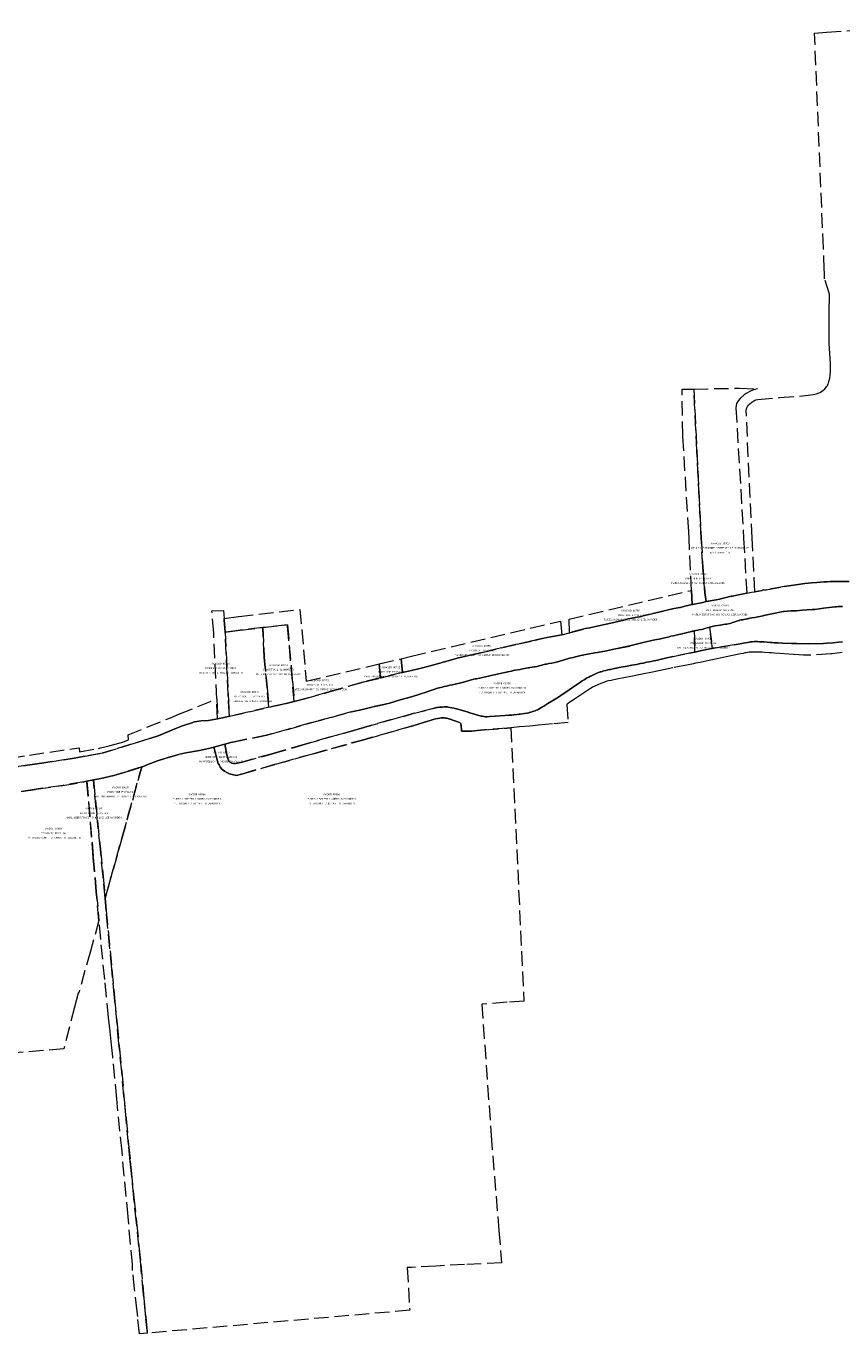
# Model space of a CAD drawing. Header units: metres. Extents: x 188526 to 197860, y 581431 to 587564.
# Tile 29 of 31: x 196735 to 197296, y 585952 to 586852. Entities that reach past the tile are written whole.
import ezdxf
from ezdxf.enums import TextEntityAlignment as Align

# ---------------------------------------------------------------- set-up
doc = ezdxf.new("R2010")
doc.units = ezdxf.units.M
doc.linetypes.add('DASHEDX2', pattern=[14, 10, -4])
doc.layers.add('B-WA-KG-GRENS_KADASTRAAL-G', color=150, linetype='DASHEDX2', lineweight=18)
doc.layers.add('B-WA-KG-GRENS_KADASTRAAL-T50', color=130, linetype='Continuous', lineweight=50)
doc.styles.add('NLCS-ISO-T25', font='NLCS-ISO.ttf', dxfattribs={"height": 2.5})

msp = doc.modelspace()

# ---------------------------------------------------------------- linework, layer by layer
at = {"layer": 'B-WA-KG-GRENS_KADASTRAAL-G'}
for points in [[(197301.12, 586470.11), (197295.66, 586470.1), (197288.14, 586470.13), (197286.08, 586470.06), (197283.74, 586469.94), (197281.41, 586469.79), (197278.81, 586469.57), (197275.3, 586469.25), (197270.7, 586468.79), (197266.05, 586468.19), (197262.88, 586467.72), (197256.52, 586466.7), (197244.07, 586464.58), (197241.52, 586464.13), (197241.26, 586464.1), (197236.18, 586463.18), (197234.42, 586500), (197234.42, 586500), (197230.21, 586588.46), (197230.63, 586589.66), (197231.21, 586590.62), (197231.82, 586591.54), (197232.78, 586592.51), (197234.2, 586593.54), (197235.56, 586594.54), (197236.88, 586595.16), (197238.38, 586595.52), (197253.13, 586596.77), (197266.94, 586597.83), (197273.01, 586598.37), (197276.39, 586598.87), (197278.72, 586599.45), (197280.93, 586600.32), (197282.73, 586601.5), (197284.3, 586602.73), (197285.71, 586604.47), (197286.64, 586606.1), (197287.26, 586607.98), (197287.76, 586610.15), (197287.98, 586611.95), (197288.22, 586614.5), (197288.38, 586617.34), (197288.29, 586620.34), (197287.84, 586627.13), (197287.45, 586634.12), (197287.31, 586640.81), (197287.29, 586648.87), (197287.4, 586657.54), (197287.61, 586665.37), (197287.65, 586667.71), (197287.62, 586667.88), (197284.19, 586678.47), (197284.07, 586682.84), (197284.07, 586683.09), (197284.02, 586684.72), (197283.41, 586699.66), (197277.33, 586847.72), (197285.59, 586848.28), (197347.19, 586852.47)], [(196719.58, 586340.99), (196735.62, 586343.81), (196737.32, 586344.11), (196747.04, 586345.45), (196766.61, 586348.28), (196775.47, 586349.89), (196787.22, 586352.08), (196806.52, 586357.96), (196820.06, 586362.15), (196826.42, 586364.31), (196836.05, 586368.39), (196842.49, 586370.77), (196848.85, 586372.93), (196850.78, 586373.5), (196855.2, 586374.27), (196860.23, 586374.49), (196866.64, 586375.69), (196869.99, 586376.32), (196874.71, 586377.4), (196901.91, 586383.64), (196912.94, 586385.96), (196919.34, 586387.61), (196926.34, 586389.4), (196943.29, 586394.2), (196965.76, 586400.64), (196967.51, 586401.16), (196978.7, 586403.86), (196979.11, 586403.96), (196993.85, 586407.53), (196993.89, 586407.54), (197000, 586408.93), (197006.75, 586410.57), (197015.38, 586412.93), (197022.7, 586414.96), (197028.5, 586416.52), (197030.78, 586417.18), (197031.47, 586417.35), (197039.4, 586419.26), (197048.61, 586421.44), (197062.01, 586424.49), (197072.79, 586427), (197084.18, 586429.58), (197094.55, 586431.98), (197103.37, 586433.57), (197108.69, 586434.95), (197119.69, 586437.8), (197122.8, 586438.42), (197126.71, 586439.22), (197127.78, 586439.42), (197133.96, 586440.82), (197141.18, 586442.53), (197146.97, 586443.86), (197149.11, 586444.41), (197150.56, 586444.68), (197153.91, 586445.38), (197158.29, 586446.23), (197159.38, 586446.48), (197164.29, 586447.71), (197174.92, 586450.32), (197176.59, 586450.72), (197179.64, 586451.35), (197184.37, 586452.25), (197184.98, 586452.4), (197188.11, 586453.28), (197193.11, 586454.31), (197193.41, 586454.37), (197200.41, 586455.81), (197202.71, 586456.38), (197204.05, 586456.7), (197204.46, 586456.73), (197212.16, 586458.15), (197212.75, 586458.28), (197214.73, 586458.73), (197219.94, 586460.01), (197220.55, 586460.18), (197227.29, 586461.59), (197230.64, 586462.19), (197233.84, 586462.77), (197236.18, 586463.18), (197241.26, 586464.1), (197241.52, 586464.13), (197244.07, 586464.58), (197256.52, 586466.7), (197262.88, 586467.72), (197266.05, 586468.19), (197270.7, 586468.79), (197275.3, 586469.25), (197278.81, 586469.57), (197281.41, 586469.79), (197283.74, 586469.94), (197286.08, 586470.06), (197288.14, 586470.13), (197295.66, 586470.1), (197301.12, 586470.11)], [(197296.5, 586453.11), (197295.48, 586453.09), (197294.11, 586452.96), (197293.48, 586452.94), (197292.48, 586452.82), (197291.39, 586452.69), (197287.45, 586452.22), (197283.59, 586451.8), (197277.44, 586451.03), (197276.68, 586450.91), (197275.66, 586450.84), (197271.92, 586450.64), (197268.77, 586450.45), (197264.88, 586450.13), (197261.07, 586449.94), (197256.5, 586449.65), (197255.64, 586449.61), (197249.18, 586448.2), (197242.34, 586446.7), (197241.98, 586446.6), (197241.65, 586446.55), (197239.69, 586446.1), (197238.35, 586445.8), (197236.24, 586445.48), (197234.1, 586445.13), (197232.6, 586444.9), (197232.25, 586444.83), (197231.94, 586444.78), (197231.13, 586444.58), (197230.67, 586444.48), (197229.93, 586444.3), (197228.61, 586444.08), (197227.87, 586443.93), (197227.39, 586443.85), (197226.93, 586443.75), (197226.02, 586443.58), (197225.69, 586443.43), (197225.28, 586443.33), (197224.52, 586443.1), (197222.53, 586442.45), (197221.69, 586442.2), (197220.8, 586441.92), (197219.96, 586441.62), (197219.02, 586441.36), (197217.02, 586440.91), (197216.05, 586440.79), (197214.73, 586440.57), (197213.63, 586440.42), (197212.44, 586440.24), (197208.88, 586439.64), (197207.84, 586439.39), (197205.98, 586438.97), (197205.12, 586438.76), (197204.64, 586438.64), (197203.46, 586438.32), (197201.76, 586437.76), (197200.77, 586437.51), (197199.5, 586437.21), (197197.8, 586436.91), (197197.16, 586436.74), (197195.74, 586436.46), (197194.72, 586436.29), (197194.52, 586436.25), (197193.78, 586436.11), (197192.92, 586435.91), (197192.81, 586435.89), (197191.85, 586435.61), (197190.55, 586435.23), (197189.02, 586434.81), (197187.8, 586434.56), (197186.25, 586434.1), (197183.94, 586433.68), (197183.05, 586433.5), (197181.14, 586433.08), (197180.1, 586432.9), (197178.52, 586432.48), (197177.28, 586432.18), (197175.12, 586431.62), (197174.1, 586431.4), (197172.24, 586431.02), (197170.41, 586430.62), (197168.91, 586430.35), (197166.19, 586429.8), (197164.41, 586429.35), (197160.27, 586428.37), (197154.01, 586426.84), (197150.28, 586425.84), (197140.33, 586423.76), (197134.08, 586422.46), (197127.93, 586421.36), (197126.12, 586421.06), (197119.87, 586419.91), (197118.65, 586419.71), (197117.99, 586419.56), (197116.54, 586419.19), (197113.77, 586418.59), (197111.15, 586417.93), (197108.77, 586417.36), (197104.42, 586416.05), (197099.77, 586414.65), (197098.64, 586414.44), (197096.48, 586414.02), (197094.52, 586413.67), (197092.95, 586413.34), (197092.29, 586413.22), (197091.27, 586412.97), (197088.68, 586412.37), (197086.23, 586411.77), (197085.11, 586411.54), (197084.58, 586411.44), (197081.48, 586410.94), (197080.95, 586410.87), (197080.18, 586410.74), (197076.29, 586410), (197074.77, 586409.72), (197071.36, 586409.14), (197071.03, 586409.07), (197070.27, 586408.92), (197068.9, 586408.57), (197066.28, 586407.97), (197062.18, 586407.07), (197054.89, 586405.49), (197053.01, 586405.04), (197050.97, 586404.56), (197046.8, 586403.74), (197044.67, 586403.24), (197043.91, 586403.11), (197040.45, 586402.21), (197036.76, 586401.25), (197032.08, 586400.09), (197030.15, 586399.6), (197028.01, 586399.07), (197026.41, 586398.75), (197024.18, 586398.25), (197022.37, 586397.87), (197021.18, 586397.57), (197019.09, 586397.09), (197017.89, 586396.79), (197015.96, 586396.09), (197012.63, 586395.01), (197009.4, 586393.9), (197006.35, 586392.92), (197000, 586390.71), (196992.16, 586388.72), (196984.14, 586386.31), (196973.52, 586383.87), (196966.34, 586382.18), (196959.76, 586380.64), (196957.54, 586380.27), (196945.49, 586376.93), (196930.45, 586372.83), (196900.5, 586364.44), (196876.82, 586359.55), (196875.59, 586359.31), (196871.62, 586358.25), (196864, 586356.21), (196862.51, 586355.82), (196854.22, 586353.9), (196844.75, 586352.31), (196840.54, 586351.31), (196830.22, 586348.42), (196825.35, 586346.78), (196818.63, 586344.17), (196814.81, 586342.69), (196814.42, 586342.57), (196803.09, 586339.02), (196795.26, 586336.63), (196786.25, 586334.66), (196781.17, 586333.6), (196776.67, 586332.66), (196774.65, 586332.24), (196760.16, 586329.9), (196741.75, 586327.18), (196731.35, 586325.59)], [(197296.44, 586428.63), (197293.61, 586428.36), (197290.18, 586428.09), (197285.97, 586427.72), (197283.47, 586427.54), (197273.35, 586427.41), (197265.17, 586427.43), (197262.76, 586427.49), (197261.56, 586427.54), (197255.32, 586427.84), (197252.19, 586428.01), (197250.15, 586428.06), (197249.62, 586428.1), (197248.07, 586428.2), (197247.02, 586428.25), (197244.63, 586428.44), (197242.49, 586428.59), (197239.28, 586428.76), (197238.04, 586428.84), (197237.36, 586428.84), (197236.98, 586428.82), (197236.03, 586428.82), (197234.39, 586428.72), (197233.81, 586428.62), (197233.34, 586428.6), (197232.45, 586428.47), (197231.2, 586428.26), (197228.34, 586427.73), (197226.05, 586427.34), (197222, 586426.67), (197208.99, 586424.62), (197207.12, 586424.2), (197205.12, 586438.76), (197205.98, 586438.97), (197207.84, 586439.39), (197208.88, 586439.64), (197212.44, 586440.24), (197213.63, 586440.42), (197214.73, 586440.57), (197216.05, 586440.79), (197217.02, 586440.91), (197219.02, 586441.36), (197219.96, 586441.62), (197220.8, 586441.92), (197221.69, 586442.2), (197222.53, 586442.45), (197224.52, 586443.1), (197225.28, 586443.33), (197225.69, 586443.43), (197226.02, 586443.58), (197226.93, 586443.75), (197227.39, 586443.85), (197227.87, 586443.93), (197228.61, 586444.08), (197229.93, 586444.3), (197230.67, 586444.48), (197231.13, 586444.58), (197231.94, 586444.78), (197232.25, 586444.83), (197232.6, 586444.9), (197234.1, 586445.13), (197236.24, 586445.48), (197238.35, 586445.8), (197239.69, 586446.1), (197241.65, 586446.55), (197241.98, 586446.6), (197242.34, 586446.7), (197249.18, 586448.2), (197249.18, 586448.2), (197255.64, 586449.61), (197256.5, 586449.65), (197261.07, 586449.94), (197264.88, 586450.13), (197268.77, 586450.45), (197271.92, 586450.64), (197275.66, 586450.84), (197276.68, 586450.91), (197277.44, 586451.03), (197283.59, 586451.8), (197287.45, 586452.22), (197291.39, 586452.69), (197292.48, 586452.82), (197293.48, 586452.94), (197294.11, 586452.96), (197295.48, 586453.09), (197296.5, 586453.11)], [(197296.4, 586421.23), (197289.39, 586420.4), (197288.7, 586420.31), (197272.73, 586419.48), (197269.67, 586419.61), (197266.56, 586419.82), (197262.92, 586419.88), (197259.53, 586420.23), (197253.46, 586420.66), (197249.78, 586420.9), (197247.76, 586421.03), (197246.25, 586421.16), (197243.09, 586421.32), (197241.35, 586421.48), (197240.1, 586421.55), (197238.18, 586421.54), (197236.44, 586421.59), (197235.16, 586421.62), (197234.34, 586421.6), (197233.46, 586421.53), (197232.36, 586421.46), (197231.24, 586421.34), (197230.18, 586421.17), (197229.42, 586421.03), (197228.14, 586420.76), (197226.35, 586420.4), (197216.59, 586418.34), (197210.22, 586417.02), (197201.57, 586415.17), (197198.53, 586414.56), (197195.34, 586413.91), (197193.95, 586413.63), (197190.55, 586412.94), (197179.86, 586410.74), (197173.31, 586409.35), (197165.84, 586407.83), (197158.7, 586406.36), (197150.82, 586404.83), (197141.38, 586402.93), (197138.36, 586402.32), (197137.43, 586402.1), (197135.47, 586401.72), (197134.34, 586401.49), (197133.41, 586401.18), (197130.36, 586400.04), (197126.24, 586398.27), (197126.05, 586398.17), (197125.58, 586397.96), (197125.04, 586397.63), (197124.36, 586397.26), (197123.13, 586396.5), (197122.37, 586396.08), (197117.62, 586392.82), (197111.55, 586388.78), (197108.89, 586387.04), (197107.86, 586386.3), (197107.2, 586385.8), (197106.82, 586385.53), (197107.8, 586373.15), (197097.1, 586372.22), (197087.47, 586371.32), (197081.39, 586370.71), (197074.21, 586370.12), (197068.37, 586369.57), (197065.83, 586369.33), (197049.9, 586368), (197047.4, 586367.79), (197045.21, 586367.65), (197043.35, 586367.45), (197041.23, 586367.3), (197034.5, 586367.13), (197034.37, 586368.59), (197034.17, 586370.37), (197034.12, 586371.3), (197034.02, 586372.02), (197033.96, 586372.27), (197033.69, 586372.77), (197033.4, 586372.91), (197031.23, 586373.75), (197027.68, 586375.05), (197027.27, 586375.23), (197026.85, 586375.39), (197026.37, 586375.55), (197024.89, 586375.95), (197024.17, 586376.11), (197023.49, 586376.2), (197022.61, 586376.3), (197022.11, 586376.32), (197021.13, 586376.28), (197020.46, 586376.28), (197019.42, 586376.15), (197018.03, 586375.87), (197016.47, 586375.59), (197014.85, 586375.11), (197012.75, 586374.53), (197009.03, 586373.29), (197000.34, 586370.68), (197000, 586370.58), (196967.93, 586361.56), (196932.54, 586351.64), (196906.32, 586344.38), (196882.99, 586337.58), (196879.56, 586336.59), (196876.64, 586337.37), (196874.89, 586337.92), (196873.05, 586338.72), (196871.34, 586339.73), (196869.32, 586341.21), (196868.27, 586342.61), (196867.58, 586343.95), (196867.04, 586345.01), (196866.59, 586346.56), (196864, 586356.21), (196864, 586356.21), (196871.62, 586358.25), (196872.75, 586351.97), (196873.29, 586350.01), (196873.88, 586347.94), (196874.37, 586346.63), (196874.67, 586346.14), (196874.99, 586345.85), (196875.42, 586345.58), (196876.35, 586345.23), (196877.62, 586344.98), (196879, 586344.93), (196880.39, 586345.09), (196881.33, 586345.34), (196883.44, 586345.9), (196904.11, 586351.62), (196926.78, 586358.18), (196957.81, 586367.06), (196967.3, 586369.75), (196999.76, 586378.96), (197000, 586379.02), (197015.78, 586383.01), (197016.51, 586383.22), (197017.41, 586383.37), (197017.97, 586383.5), (197019.34, 586383.68), (197020.48, 586383.78), (197021.39, 586383.81), (197022.45, 586383.88), (197023.22, 586383.88), (197024.15, 586383.9), (197024.67, 586383.87), (197025.3, 586383.81), (197027.78, 586383.36), (197029.11, 586383.04), (197030.88, 586382.55), (197033.42, 586381.87), (197035.81, 586381.23), (197038.26, 586380.41), (197040.16, 586379.78), (197043.99, 586378.56), (197044.73, 586378.34), (197045.4, 586378.17), (197046.37, 586377.92), (197047.97, 586377.61), (197048.87, 586377.4), (197049.43, 586377.28), (197050.05, 586377.21), (197051.03, 586377.13), (197051.5, 586377.08), (197052.06, 586377.08), (197053.73, 586377.18), (197057.65, 586377.44), (197064.13, 586377.95), (197066.89, 586378.17), (197069.04, 586378.27), (197070.44, 586378.41), (197072.67, 586378.61), (197074.15, 586378.78), (197074.88, 586378.92), (197077.76, 586379.37), (197079.49, 586379.66), (197080.71, 586379.89), (197081.02, 586379.96), (197081.51, 586380.08), (197082.89, 586380.49), (197084.18, 586380.93), (197085.02, 586381.22), (197085.56, 586381.5), (197087.1, 586382.2), (197088.88, 586383.15), (197090.18, 586383.88), (197091.12, 586384.37), (197093.91, 586386.13), (197099.96, 586390), (197102.73, 586391.75), (197105.11, 586393.29), (197106.16, 586394.02), (197110.67, 586397.17), (197115.53, 586400.57), (197117.5, 586401.9), (197118.74, 586402.62), (197119.4, 586403.02), (197120.44, 586403.62), (197121.29, 586404.08), (197121.95, 586404.44), (197123.24, 586405.07), (197123.84, 586405.29), (197124.84, 586405.84), (197126.08, 586406.38), (197126.98, 586406.81), (197128.65, 586407.47), (197129.25, 586407.74), (197129.88, 586407.93), (197130.54, 586408.13), (197132.35, 586408.64), (197133.81, 586409.02), (197135.16, 586409.31), (197136.21, 586409.58), (197137.07, 586409.74), (197138.65, 586410.06), (197140.65, 586410.54), (197141, 586410.6), (197142.91, 586410.94), (197145.62, 586411.46), (197148.29, 586411.99), (197151.6, 586412.57), (197154.79, 586413.13), (197157.58, 586413.66), (197159.55, 586414.08), (197161.75, 586414.61), (197163.66, 586414.98), (197164.9, 586415.18), (197166.72, 586415.56), (197168.17, 586415.82), (197169.41, 586416.05), (197170.82, 586416.41), (197177.76, 586418.04), (197193.6, 586421.34), (197195.04, 586421.64), (197198.59, 586422.38), (197203.13, 586423.39), (197206.46, 586424.06), (197207.12, 586424.2), (197208.99, 586424.62), (197222, 586426.67), (197226.05, 586427.34), (197228.34, 586427.73), (197231.2, 586428.26), (197232.45, 586428.47), (197233.34, 586428.6), (197233.81, 586428.62), (197234.39, 586428.72), (197236.03, 586428.82), (197236.98, 586428.82), (197237.36, 586428.84), (197238.04, 586428.84), (197239.28, 586428.76), (197242.49, 586428.59), (197244.63, 586428.44), (197247.02, 586428.25), (197248.07, 586428.2), (197249.62, 586428.1), (197250.15, 586428.06), (197252.19, 586428.01), (197255.32, 586427.84), (197261.56, 586427.54), (197262.76, 586427.49), (197265.17, 586427.43), (197273.35, 586427.41), (197283.47, 586427.54), (197285.97, 586427.72), (197290.18, 586428.09), (197293.61, 586428.36), (197296.44, 586428.63)], [(196710.01, 586346.62), (196737.23, 586350.7), (196771.34, 586355.81), (196771.62, 586353.01), (196784.76, 586355.25), (196785.95, 586355.61), (196792.09, 586357.18), (196794.27, 586357.85), (196800.41, 586359.37), (196802.52, 586360.07), (196805.39, 586361.21), (196805.05, 586364.55), (196834.08, 586376.44), (196839.97, 586378.86), (196866, 586389.4), (196866.64, 586375.69), (196866.64, 586375.69), (196860.23, 586374.49), (196855.2, 586374.27), (196850.78, 586373.5), (196848.85, 586372.93), (196842.49, 586370.77), (196836.05, 586368.39), (196826.42, 586364.31), (196820.06, 586362.15), (196806.52, 586357.96), (196787.22, 586352.08), (196775.47, 586349.89), (196766.61, 586348.28), (196747.04, 586345.45), (196737.32, 586344.11), (196735.62, 586343.81), (196719.58, 586340.99)], [(196731.35, 586325.59), (196741.75, 586327.18), (196760.16, 586329.9), (196774.65, 586332.24), (196776.67, 586332.66), (196776.67, 586332.66), (196781.08, 586280.34), (196783.15, 586256.48), (196784.99, 586236.97), (196779.09, 586215.82), (196771.24, 586187.66), (196770.55, 586186.95), (196768.12, 586177.25), (196760.73, 586148.52), (196692.86, 586142.9)]]:
    msp.add_lwpolyline(points, dxfattribs=at)
for points in [[(197190.96, 586500), (197190.75, 586504.37), (197186.69, 586570.41), (197186.21, 586602.52), (197194.21, 586602.68), (197196.34, 586560.47), (197199.39, 586500), (197200.36, 586480.64), (197201.87, 586462.51), (197202.71, 586456.38), (197200.41, 586455.81), (197193.41, 586454.37), (197193.11, 586454.31), (197192.65, 586464.1), (197190.96, 586500)], [(197230.64, 586462.19), (197227.29, 586461.59), (197220.55, 586460.18), (197219.94, 586460.01), (197214.73, 586458.73), (197212.75, 586458.28), (197212.16, 586458.15), (197204.46, 586456.73), (197204.05, 586456.7), (197202.71, 586456.38), (197201.87, 586462.51), (197200.36, 586480.64), (197199.39, 586500), (197196.34, 586560.47), (197194.21, 586602.68), (197225.59, 586603.29), (197238.12, 586602.79), (197236.14, 586602.36), (197235.62, 586602.25), (197233.01, 586601.14), (197232.76, 586600.93), (197230.2, 586599.54), (197228.96, 586598.72), (197226.15, 586596.14), (197224.69, 586594.63), (197223.71, 586592.75), (197223.36, 586591.27), (197223.24, 586589.64), (197228.45, 586500), (197230.64, 586462.19)], [(197193.11, 586454.31), (197188.11, 586453.28), (197184.98, 586452.4), (197184.37, 586452.25), (197179.64, 586451.35), (197176.59, 586450.72), (197174.92, 586450.32), (197164.29, 586447.71), (197159.38, 586446.48), (197158.29, 586446.23), (197153.91, 586445.38), (197150.56, 586444.68), (197149.11, 586444.41), (197146.97, 586443.86), (197141.18, 586442.53), (197133.96, 586440.82), (197127.78, 586439.42), (197126.71, 586439.22), (197122.8, 586438.42), (197119.69, 586437.8), (197108.69, 586434.95), (197108.42, 586444.27), (197192.65, 586464.1), (197193.11, 586454.31)], [(196866, 586389.4), (196863.9, 586434.65), (196862.65, 586449.96), (196870.64, 586450.3), (196871.09, 586444.78), (196871.18, 586443.78), (196871.87, 586435.3), (196873.86, 586392.58), (196874.71, 586377.4), (196869.99, 586376.32), (196866.64, 586375.69), (196866, 586389.4)], [(196871.87, 586435.3), (196871.18, 586443.78), (196871.09, 586444.78), (196881.16, 586446.13), (196923.23, 586451), (196927.62, 586401.69), (196977.87, 586413.52), (196978.7, 586403.86), (196967.51, 586401.16), (196965.76, 586400.64), (196943.29, 586394.2), (196926.34, 586389.4), (196919.34, 586387.61), (196918.1, 586401.57), (196914.63, 586440.44), (196897.7, 586438.48), (196882.3, 586436.7), (196871.87, 586435.3)], [(196871.87, 586435.3), (196882.3, 586436.7), (196897.7, 586438.48), (196898.58, 586418.17), (196900.63, 586396.97), (196901.91, 586383.64), (196874.71, 586377.4), (196873.86, 586392.58), (196871.87, 586435.3)], [(196900.63, 586396.97), (196898.58, 586418.17), (196897.7, 586438.48), (196914.63, 586440.44), (196918.1, 586401.57), (196919.34, 586387.61), (196912.94, 586385.96), (196901.91, 586383.64), (196900.63, 586396.97)], [(197000, 586408.93), (196993.89, 586407.54), (196993.85, 586407.53), (196993, 586417.09), (197000, 586418.73), (197102.59, 586442.89), (197103.37, 586433.57), (197094.55, 586431.98), (197084.18, 586429.58), (197072.79, 586427), (197062.01, 586424.49), (197048.61, 586421.44), (197039.4, 586419.26), (197031.47, 586417.35), (197030.78, 586417.18), (197028.5, 586416.52), (197022.7, 586414.96), (197015.38, 586412.93), (197006.75, 586410.57), (197000, 586408.93)], [(197194.52, 586436.25), (197194.72, 586436.29), (197195.74, 586436.46), (197197.16, 586436.74), (197197.8, 586436.91), (197199.5, 586437.21), (197200.77, 586437.51), (197201.76, 586437.76), (197203.46, 586438.32), (197204.64, 586438.64), (197205.12, 586438.76), (197207.12, 586424.2), (197206.46, 586424.06), (197203.13, 586423.39), (197198.59, 586422.38), (197195.04, 586421.64), (197194.52, 586436.25)], [(196871.62, 586358.25), (196875.59, 586359.31), (196876.82, 586359.55), (196900.5, 586364.44), (196930.45, 586372.83), (196945.49, 586376.93), (196957.54, 586380.27), (196959.76, 586380.64), (196966.34, 586382.18), (196973.52, 586383.87), (196984.14, 586386.31), (196992.16, 586388.72), (197000, 586390.71), (197006.35, 586392.92), (197009.4, 586393.9), (197012.63, 586395.01), (197015.96, 586396.09), (197017.89, 586396.79), (197019.09, 586397.09), (197021.18, 586397.57), (197022.37, 586397.87), (197024.18, 586398.25), (197026.41, 586398.75), (197028.01, 586399.07), (197030.15, 586399.6), (197032.08, 586400.09), (197036.76, 586401.25), (197040.45, 586402.21), (197043.91, 586403.11), (197044.67, 586403.24), (197046.8, 586403.74), (197050.97, 586404.56), (197053.01, 586405.04), (197054.89, 586405.49), (197062.18, 586407.07), (197066.28, 586407.97), (197068.9, 586408.57), (197070.27, 586408.92), (197071.03, 586409.07), (197071.36, 586409.14), (197074.77, 586409.72), (197076.29, 586410), (197080.18, 586410.74), (197080.95, 586410.87), (197081.48, 586410.94), (197084.58, 586411.44), (197085.11, 586411.54), (197086.23, 586411.77), (197088.68, 586412.37), (197091.27, 586412.97), (197092.29, 586413.22), (197092.95, 586413.34), (197094.52, 586413.67), (197096.48, 586414.02), (197098.64, 586414.44), (197099.77, 586414.65), (197104.42, 586416.05), (197108.77, 586417.36), (197111.15, 586417.93), (197113.77, 586418.59), (197116.54, 586419.19), (197117.99, 586419.56), (197118.65, 586419.71), (197119.87, 586419.91), (197126.12, 586421.06), (197127.93, 586421.36), (197134.08, 586422.46), (197140.33, 586423.76), (197150.28, 586425.84), (197154.01, 586426.84), (197160.27, 586428.37), (197164.41, 586429.35), (197166.19, 586429.8), (197168.91, 586430.35), (197170.41, 586430.62), (197172.24, 586431.02), (197174.1, 586431.4), (197175.12, 586431.62), (197177.28, 586432.18), (197178.52, 586432.48), (197180.1, 586432.9), (197181.14, 586433.08), (197183.05, 586433.5), (197183.94, 586433.68), (197186.25, 586434.1), (197187.8, 586434.56), (197189.02, 586434.81), (197190.55, 586435.23), (197191.85, 586435.61), (197192.81, 586435.89), (197192.92, 586435.91), (197193.78, 586436.11), (197194.52, 586436.25), (197195.04, 586421.64), (197193.6, 586421.34), (197177.76, 586418.04), (197170.82, 586416.41), (197169.41, 586416.05), (197168.17, 586415.82), (197166.72, 586415.56), (197164.9, 586415.18), (197163.66, 586414.98), (197161.75, 586414.61), (197159.55, 586414.08), (197157.58, 586413.66), (197154.79, 586413.13), (197151.6, 586412.57), (197148.29, 586411.99), (197145.62, 586411.46), (197142.91, 586410.94), (197141, 586410.6), (197140.65, 586410.54), (197138.65, 586410.06), (197137.07, 586409.74), (197136.21, 586409.58), (197135.16, 586409.31), (197133.81, 586409.02), (197132.35, 586408.64), (197130.54, 586408.13), (197129.88, 586407.93), (197129.25, 586407.74), (197128.65, 586407.47), (197126.98, 586406.81), (197126.08, 586406.38), (197124.84, 586405.84), (197123.84, 586405.29), (197123.24, 586405.07), (197121.95, 586404.44), (197121.29, 586404.08), (197120.44, 586403.62), (197119.4, 586403.02), (197118.74, 586402.62), (197117.5, 586401.9), (197115.53, 586400.57), (197110.67, 586397.17), (197106.16, 586394.02), (197105.11, 586393.29), (197102.73, 586391.75), (197099.96, 586390), (197093.91, 586386.13), (197091.12, 586384.37), (197090.18, 586383.88), (197088.88, 586383.15), (197087.1, 586382.2), (197085.56, 586381.5), (197085.02, 586381.22), (197084.18, 586380.93), (197082.89, 586380.49), (197081.51, 586380.08), (197081.02, 586379.96), (197080.71, 586379.89), (197079.49, 586379.66), (197077.76, 586379.37), (197074.88, 586378.92), (197074.15, 586378.78), (197072.67, 586378.61), (197070.44, 586378.41), (197069.04, 586378.27), (197066.89, 586378.17), (197064.13, 586377.95), (197057.65, 586377.44), (197053.73, 586377.18), (197052.06, 586377.08), (197051.5, 586377.08), (197051.03, 586377.13), (197050.05, 586377.21), (197049.43, 586377.28), (197048.87, 586377.4), (197047.97, 586377.61), (197046.37, 586377.92), (197045.4, 586378.17), (197044.73, 586378.34), (197043.99, 586378.56), (197040.16, 586379.78), (197038.26, 586380.41), (197035.81, 586381.23), (197033.42, 586381.87), (197030.88, 586382.55), (197029.11, 586383.04), (197027.78, 586383.36), (197025.3, 586383.81), (197024.67, 586383.87), (197024.15, 586383.9), (197023.22, 586383.88), (197022.45, 586383.88), (197021.39, 586383.81), (197020.48, 586383.78), (197019.34, 586383.68), (197017.97, 586383.5), (197017.41, 586383.37), (197016.51, 586383.22), (197015.78, 586383.01), (197000, 586379.02), (196999.76, 586378.96), (196967.3, 586369.75), (196957.81, 586367.06), (196926.78, 586358.18), (196904.11, 586351.62), (196883.44, 586345.9), (196881.33, 586345.34), (196880.39, 586345.09), (196879, 586344.93), (196877.62, 586344.98), (196876.35, 586345.23), (196875.42, 586345.58), (196874.99, 586345.85), (196874.67, 586346.14), (196874.37, 586346.63), (196873.88, 586347.94), (196873.29, 586350.01), (196872.75, 586351.97), (196871.62, 586358.25)], [(196993.85, 586407.53), (196979.11, 586403.96), (196978.7, 586403.86), (196977.87, 586413.52), (196993, 586417.09), (196993.85, 586407.53)], [(197000, 585998.12), (196997.02, 585997.96), (196998.78, 585968.55), (196818.34, 585952.82), (196817.11, 585963.61), (196815.66, 585979.5), (196813.73, 586000), (196812.5, 586012.69), (196810.84, 586029.02), (196808.92, 586046.17), (196807.11, 586064.97), (196806.5, 586070.99), (196805.31, 586082.66), (196803.59, 586100.57), (196802.14, 586116.14), (196800.6, 586132.76), (196799.07, 586148.52), (196798.74, 586151.95), (196797.45, 586165.49), (196795.65, 586183.68), (196793.76, 586203.45), (196790, 586243.84), (196789.21, 586252.12), (196801.16, 586294.98), (196814.42, 586342.57), (196814.81, 586342.69), (196818.63, 586344.17), (196825.35, 586346.78), (196830.22, 586348.42), (196840.54, 586351.31), (196844.75, 586352.31), (196854.22, 586353.9), (196862.51, 586355.82), (196864, 586356.21), (196866.59, 586346.56), (196867.04, 586345.01), (196867.58, 586343.95), (196868.27, 586342.61), (196869.32, 586341.21), (196871.34, 586339.73), (196873.05, 586338.72), (196874.89, 586337.92), (196876.64, 586337.37), (196879.56, 586336.59), (196882.99, 586337.58), (196906.32, 586344.38), (196932.54, 586351.64), (196967.93, 586361.56), (197000, 586370.58), (197000.34, 586370.68), (197009.03, 586373.29), (197012.75, 586374.53), (197014.85, 586375.11), (197016.47, 586375.59), (197018.03, 586375.87), (197019.42, 586376.15), (197020.46, 586376.28), (197021.13, 586376.28), (197022.11, 586376.32), (197022.61, 586376.3), (197023.49, 586376.2), (197024.17, 586376.11), (197024.89, 586375.95), (197026.37, 586375.55), (197026.85, 586375.39), (197027.27, 586375.23), (197027.68, 586375.05), (197031.23, 586373.75), (197033.4, 586372.91), (197033.69, 586372.77), (197033.96, 586372.27), (197034.02, 586372.02), (197034.12, 586371.3), (197034.17, 586370.37), (197034.37, 586368.59), (197034.5, 586367.13), (197041.23, 586367.3), (197043.35, 586367.45), (197045.21, 586367.65), (197047.4, 586367.79), (197049.9, 586368), (197065.83, 586369.33), (197068.37, 586369.57), (197077.39, 586181.25), (197065.81, 586180.6), (197048.4, 586179.27), (197054.78, 586088.9), (197060.07, 586023.55), (197062, 586001.24), (197036.58, 586000), (197016.73, 585999.03), (197000, 585998.12)], [(196781.17, 586333.6), (196786.25, 586334.66), (196795.26, 586336.63), (196803.09, 586339.02), (196814.42, 586342.57), (196801.16, 586294.98), (196789.21, 586252.12), (196787.78, 586267.14), (196785.92, 586285.95), (196781.17, 586333.6)], [(196813.73, 586000), (196815.66, 585979.5), (196817.11, 585963.61), (196818.34, 585952.82), (196812.85, 585952.34), (196811.61, 585964.25), (196811.22, 585967.69), (196809.53, 585983.05), (196808.15, 585996), (196807.99, 586000), (196805.02, 586032.98), (196800.82, 586077.9), (196797.17, 586114.2), (196794.48, 586143.09), (196793.6, 586151.24), (196792.59, 586160.47), (196791.63, 586170.1), (196788.9, 586196.32), (196786.23, 586223.81), (196784.99, 586236.97), (196783.15, 586256.48), (196781.08, 586280.34), (196776.67, 586332.66), (196781.17, 586333.6), (196785.92, 586285.95), (196787.78, 586267.14), (196789.21, 586252.12), (196790, 586243.84), (196793.76, 586203.45), (196795.65, 586183.68), (196797.45, 586165.49), (196798.74, 586151.95), (196799.07, 586148.52), (196800.6, 586132.76), (196802.14, 586116.14), (196803.59, 586100.57), (196805.31, 586082.66), (196806.5, 586070.99), (196807.11, 586064.97), (196808.92, 586046.17), (196810.84, 586029.02), (196812.5, 586012.69), (196813.73, 586000)]]:
    msp.add_lwpolyline(points, close=True, dxfattribs=at)

# ---------------------------------------------------------------- texts
at = {"layer": 'B-WA-KG-GRENS_KADASTRAAL-T50', "style": 'NLCS-ISO-T25'}
for s, p in [('DE DOOPSGEZINDE GEMEENTE TE DAMWOUDE', (197212.35, 586492.69)), ('AKW00O 00760', (197212.35, 586495.81)), ('p/a Foarwei 154', (197212.35, 586489.56)), ('AKW00O 00761', (197197.1, 586474.75)), ('TWEEBAKSMARKT 52 8911KZ LEEUWARDEN', (197197.1, 586468.5)), ('PROVINCIE FRYSLAN', (197197.1, 586471.63)), ('PROVINCIE FRYSLAN', (197150.77, 586446.4)), ('AKW00O 00758', (197150.77, 586449.53)), ('HARLINGERSTRWG 113 8914AZ LEEUWARDEN', (197212.35, 586446.78)), ('WETTERSKIP FRYSLAN', (197212.35, 586449.9)), ('VWD01I 00808', (197212.35, 586453.03)), ('TWEEBAKSMARKT 52 8911KZ LEEUWARDEN', (197150.77, 586443.28)), ('PROVINCIE FRYSLAN', (197200.82, 586427.07)), ('VWD01I 00937', (197200.82, 586430.2)), ('TWEEBAKSMARKT 52 8911KZ LEEUWARDEN', (197048.18, 586418.96)), ('PROVINCIE FRYSLAN', (197048.18, 586422.09)), ('AKW00O 00756', (197048.18, 586425.21)), ('TWEEBAKSMARKT 52 8911KZ LEEUWARDEN', (197200.82, 586423.95)), ('GEMEENTE DANTUMADEEL', (196868.68, 586409.87)), ('AKW00O 00749', (196868.68, 586412.99)), ('DIJKSTRA L. (LAMMERT)', (196908.52, 586408.92)), ('AKW00O 00753', (196908.52, 586412.04)), ('AKW00O 00755', (196985.86, 586410.47)), ('HYNSTEBLOM 4 9104BR DAMWALD', (196868.68, 586406.74)), ('NY TJAERDA 104 9104KB DAMWALD', (196908.52, 586405.79)), ('AKW00O 00773', (196936.76, 586401.57)), ('TWEEBAKSMARKT 52 8911KZ LEEUWARDEN', (196985.86, 586404.22)), ('PROVINCIE FRYSLAN', (196985.86, 586407.35)), ('AKW00O 00515', (196888.48, 586393.52)), ('TWEEBAKSMARKT 52 8911KZ LEEUWARDEN', (196936.76, 586395.32)), ('PROVINCIE FRYSLAN', (196936.76, 586398.44)), ('BUREAU BEHEER LANDBOUWGRONDEN', (197062.32, 586396.35)), ('ZUIDERSNGL 3 8911AV LEEUWARDEN', (197062.32, 586393.22)), ('VWD01I 00938', (197062.32, 586399.47)), ('NY TJAERDA 104 9104KB DAMWALD', (196888.48, 586387.27)), ('DIJKSTRA L. (LAMMERT)', (196888.48, 586390.4)), ('GEMEENTE DANTUMADEEL', (196868.94, 586348.74)), ('VWD01I 00810', (196868.94, 586351.86)), ('HYNSTEBLOM 4 9104BR DAMWALD', (196868.94, 586345.61)), ('TWEEBAKSMARKT 52 8911KZ LEEUWARDEN', (196799.64, 586321.6)), ('PROVINCIE FRYSLAN', (196799.64, 586324.72)), ('VWD01I 00887', (196799.64, 586327.85)), ('BUREAU BEHEER LANDBOUWGRONDEN', (196852.45, 586319.93)), ('VWD01I 00886', (196852.45, 586323.06)), ('BUREAU BEHEER LANDBOUWGRONDEN', (196944.87, 586319.93)), ('VWD01I 00886', (196944.87, 586323.06)), ('WETTERSKIP FRYSLAN', (196781.46, 586310.16)), ('VWD01I 00818', (196781.46, 586313.28)), ('ZUIDERSNGL 3 8911AV LEEUWARDEN', (196852.45, 586316.81)), ('ZUIDERSNGL 3 8911AV LEEUWARDEN', (196944.87, 586316.81)), ('HARLINGERSTRWG 113 8914AZ LEEUWARDEN', (196781.46, 586307.03)), ('TWEEBAKSMARKT 52 8911KZ LEEUWARDEN', (196753.7, 586293.17)), ('PROVINCIE FRYSLAN', (196753.7, 586296.29)), ('VWD01I 00889', (196753.7, 586299.42))]:
    msp.add_text(s, height=1.25, dxfattribs=at).set_placement(p, align=Align.CENTER)

doc.saveas('drawing.dxf')
